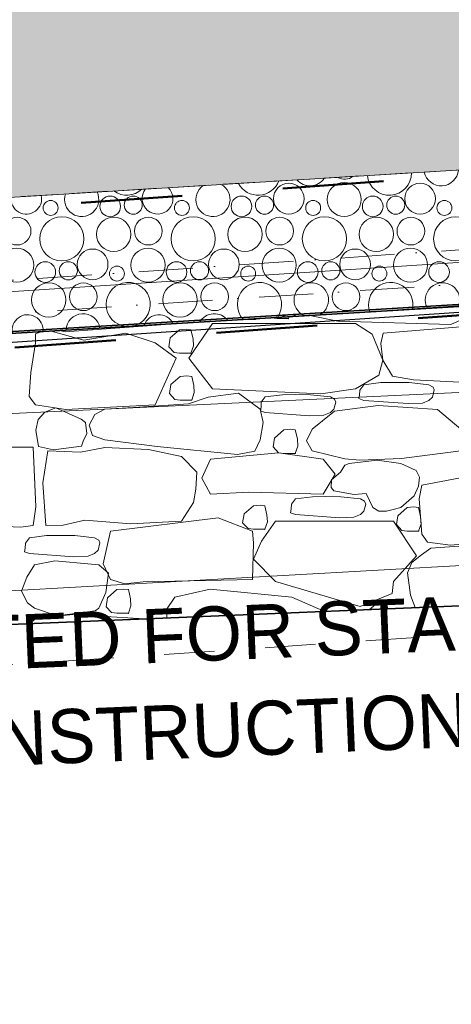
# Model space of a CAD drawing. Header units: millimetres. Extents: x -738537 to 1850049, y -250217 to 604013.
# Tile 25 of 204: x -622895 to -621699, y 79352 to 82080. Entities that reach past the tile are written whole.
import ezdxf

# ---------------------------------------------------------------- set-up
doc = ezdxf.new("R2010")
doc.units = ezdxf.units.MM
doc.header["$MEASUREMENT"] = 0
doc.set_wipeout_variables(frame=1)
for name, pattern in [('Dashed', [280, 140, -140]), ('Dot & Dashed', [280, 150, -60, 0, -70]), ('Hidden Line', [140, 100, -40]), ('Wipeout_Contour', [1000, 0, -1000])]:
    doc.linetypes.add(name, pattern=pattern)
for name, color, linetype, lineweight in [('0_Pen_No__161', 1, 'Continuous', 5), ('0_Pen_No__170', 9, 'Continuous', 0), ('A_BEAMS_Pen_No__69', 255, 'Continuous', 20), ('A_BEAMS_Pen_No__90', 255, 'Continuous', 20), ('A_SURVEY_Pen_No__6', 7, 'Continuous', 5), ('A_WALL LOAD_Pen_No__1', 214, 'Continuous', 35), ('A_WALL LOAD_Pen_No__3', 30, 'Continuous', 15), ('BUILDING_Pen_No__2', 1, 'Continuous', 25), ('C-GRID _Pen_No__5', 4, 'Continuous', 5), ('MARKETING_Pen_No__1', 214, 'Continuous', 35)]:
    doc.layers.add(name, color=color, linetype=linetype, lineweight=lineweight)
for name, color, linetype, lineweight, true_color in [('0_Pen_No__171', 7, 'Continuous', 0, 0xdadada), ('0_Pen_No__28', 7, 'Continuous', 50, 0xff9390), ('MARKETING_Pen_No__7', 7, 'Continuous', 5, 0x9f07ff), ('ROAD_Pen_No__7', 7, 'Continuous', 5, 0x9f07ff)]:
    doc.layers.add(name, color=color, linetype=linetype, lineweight=lineweight, true_color=true_color)
doc.layers.add('A_BEAMS', color=7, linetype='Continuous')
doc.layers.add('MARKETING', color=7, linetype='Continuous')
doc.styles.add('GENERATED_STYLE_1', font='GOTHIC.TTF')

# ---------------------------------------------------------------- blocks, each defined once
blk = doc.blocks.new('*X3')
at = {"layer": '0_Pen_No__170', "color": 9, "linetype": 'Continuous', "lineweight": 0}
for centre, radius in [((-622149.3, 81584.2), 42.6), ((-621995.8, 81582), 47.3), ((-621785.6, 81584.2), 42.6), ((-622644.2, 81562.9), 28.6), ((-622580.4, 81566.4), 25.1), ((-622280.5, 81562.9), 28.6), ((-622216.7, 81566.4), 25.1), ((-621916.8, 81562.9), 28.6), ((-621853, 81566.4), 25.1), ((-622809.3, 81558.7), 20.7), ((-622445.6, 81558.7), 20.7), ((-622081.9, 81558.7), 20.7), ((-621718.2, 81558.7), 20.7), ((-622902.2, 81494.4), 38.4), ((-622778.1, 81473.1), 61.2), ((-622634.5, 81485.5), 47.7), ((-622538.5, 81494.4), 38.4), ((-622414.4, 81473.1), 61.2), ((-622270.8, 81485.5), 47.7), ((-622174.8, 81494.4), 38.4), ((-622050.7, 81473.1), 61.2), ((-621907.1, 81485.5), 47.7), ((-621811.1, 81494.4), 38.4), ((-621687, 81473.1), 61.2), ((-622903.2, 81400), 47.3), ((-622693, 81402.2), 42.6), ((-622539.5, 81400), 47.3), ((-622329.3, 81402.2), 42.6), ((-622175.8, 81400), 47.3), ((-621965.6, 81402.2), 42.6), ((-621812.1, 81400), 47.3), ((-622824.2, 81380.9), 28.6), ((-622760.4, 81384.4), 25.1), ((-622625.6, 81376.7), 20.7), ((-622460.5, 81380.9), 28.6), ((-622396.7, 81384.4), 25.1), ((-622261.9, 81376.7), 20.7), ((-622096.8, 81380.9), 28.6), ((-622033, 81384.4), 25.1), ((-621898.2, 81376.7), 20.7), ((-621733.1, 81380.9), 28.6), ((-622814.5, 81303.6), 47.7), ((-622718.5, 81312.4), 38.4), ((-622450.8, 81303.6), 47.7), ((-622354.8, 81312.4), 38.4), ((-621991.1, 81312.4), 38.4)]:
    blk.add_circle(centre, radius, dxfattribs=at)
for centre, radius, start, end in [((-622090.8, 81667.5), 47.7, 220.503, 326.4678), ((-621994.8, 81676.4), 38.4, 239.1859, 307.7849), ((-621870.7, 81655.1), 61.2, 186.2046, 0.7661), ((-621727.1, 81667.5), 47.7, 191.4505, 355.5203), ((-622513, 81584.2), 42.6, 140.8248, 46.146), ((-622359.5, 81582), 47.3, 125.0044, 61.9664), ((-622234.4, 81655.1), 61.2, 207.6062, 339.3646), ((-622876.7, 81584.2), 42.6, 174.3935, 12.5773), ((-622723.2, 81582), 47.3, 160.8362, 26.1346), ((-622598.1, 81655.1), 61.2, 233.8286, 313.1421), ((-622594.4, 81291.1), 61.2, 281.501, 265.3802), ((-622230.7, 81291.1), 61.2, 324.129, 222.7522), ((-622087.1, 81303.6), 47.7, 300.1924, 246.6888), ((-621867, 81291.1), 61.2, 347.362, 199.5192), ((-621723.4, 81303.6), 47.7, 337.6282, 209.2529), ((-622873, 81220.2), 42.6, 354.6039, 192.2773), ((-622719.5, 81218), 47.3, 9.3099, 177.5713), ((-622509.3, 81220.2), 42.6, 24.5006, 162.3806), ((-622355.8, 81218), 47.3, 37.7484, 149.1328), ((-622145.6, 81220.2), 42.6, 64.1687, 122.7124)]:
    blk.add_arc(centre, radius, start, end, dxfattribs=at)
blk = doc.blocks.new('Fill_2', base_point=(0, 0))
at = {"color": 254, "linetype": 'Wipeout_Contour', "lineweight": 0, "ltscale": 14005644.7295551}
blk.add_wipeout([(-629509.8, 81186.9), (-636562.3, 79781.8), (-636489.6, 79417.3), (-629462, 80817.5), (-620502.8, 81356.1), (-620540.5, 82043.7), (-601136.6, 81925.1), (-601127.3, 81469.6), (-590151.9, 81021), (-590021.9, 81719.9), (-589769.8, 81683.3), (-588537.1, 88325.9), (-581323.3, 84127), (-581890.9, 80218.2), (-581481.7, 80187.1), (-580849.5, 84486.2), (-589699.4, 89557.9), (-590288.4, 81899.2), (-594388.9, 82642), (-600414.3, 82313.5), (-600427.4, 82955.9), (-621103.7, 82547.9), (-621076.1, 81700.6)], dxfattribs=at)
at = {"layer": '0_Pen_No__170', "color": 255, "linetype": 'Continuous', "lineweight": 0, "flags": 128}
blk.add_lwpolyline([(-629509.8, 81186.9), (-636562.3, 79781.8), (-636489.6, 79417.3), (-629462, 80817.5), (-620502.8, 81356.1), (-620540.5, 82043.7), (-601136.6, 81925.1), (-601127.3, 81469.6), (-590151.9, 81021), (-590021.9, 81719.9), (-589769.8, 81683.3), (-588537.1, 88325.9), (-581323.3, 84127), (-581890.9, 80218.2), (-581481.7, 80187.1), (-580849.5, 84486.2), (-589699.4, 89557.9), (-590288.4, 81899.2), (-594388.9, 82642), (-600414.3, 82313.5), (-600427.4, 82955.9), (-621103.7, 82547.9), (-621076.1, 81700.6)], close=True, dxfattribs=at)
at = {"layer": '0_Pen_No__170', "color": 9, "linetype": 'Continuous', "lineweight": 0}
blk.add_blockref('*X3', (0, 0), dxfattribs=at)
blk = doc.blocks.new('IPE Beam 20[2]', base_point=(-619855.8, 81466.6))
at = {"layer": 'A_BEAMS_Pen_No__69', "color": 255, "linetype": 'Dot & Dashed', "lineweight": 20}
blk.add_line((-619845.4, 81467.3), (-633052.7, 80602.7), dxfattribs=at)
at = {"layer": 'A_BEAMS_Pen_No__90', "color": 255, "linetype": 'Continuous', "lineweight": 20}
for p, q in [((-619859.9, 81526.5), (-633046.1, 80663.3)), ((-619852, 81406.7), (-633038.3, 80543.5))]:
    blk.add_line(p, q, dxfattribs=at)
blk = doc.blocks.new('*X280')
at = {"layer": 'MARKETING_Pen_No__7', "color": 190, "linetype": 'Continuous', "lineweight": 5, "true_color": 0x9f07ff}
for p, q in [((-622090.8, 81260.7), (-622013.7, 81245.2)), ((-621700.1, 81235.3), (-621627.8, 81268.9)), ((-622769.1, 81215.6), (-622453.1, 81238.6)), ((-622453.1, 81238.6), (-622452.9, 81238.9)), ((-622361.1, 81238.6), (-622426.5, 81142.6)), ((-621964.4, 81238.6), (-622361.1, 81238.6)), ((-622288.5, 81248.8), (-622281.8, 81248.3)), ((-622281.8, 81248.3), (-622242.4, 81249.8)), ((-622242.4, 81249.8), (-622237.6, 81251.8)), ((-622197.7, 81254.2), (-622197.2, 81253.7)), ((-622197.2, 81253.7), (-622182.2, 81251.8)), ((-622182.2, 81251.8), (-622150.6, 81251.8)), ((-622150.6, 81251.8), (-622148.7, 81257.2)), ((-622013.7, 81245.2), (-621700.1, 81235.3)), ((-621918.5, 81208.7), (-621964.4, 81238.6)), ((-622834.1, 81216), (-622851.2, 81209.3)), ((-622851.2, 81209.3), (-622851, 81185.1)), ((-622717.1, 81192.2), (-622807.9, 81217.5)), ((-622783.8, 81219), (-622769.1, 81215.6)), ((-622600.8, 81211.9), (-622717.1, 81192.2)), ((-622520.1, 81185.1), (-622600.8, 81211.9)), ((-622452.1, 81221.2), (-622478.2, 81198.6)), ((-622433.7, 81222.8), (-622452.1, 81221.2)), ((-622420.4, 81221.2), (-622433.7, 81222.8)), ((-622414.7, 81196.1), (-622420.4, 81221.2)), ((-621889.1, 81136.9), (-621918.5, 81208.7)), ((-621887.9, 81211.5), (-621894.8, 81183.1)), ((-621650.6, 81230.9), (-621887.9, 81211.5)), ((-622851, 81185.1), (-622864.4, 81103)), ((-622461.7, 81141.9), (-622520.1, 81185.1)), ((-622478.2, 81198.6), (-622481.8, 81174)), ((-622413.4, 81176.5), (-622414.7, 81196.1)), ((-621894.8, 81183.1), (-621889.1, 81136.9)), ((-622481.8, 81174), (-622467.1, 81157.8)), ((-622467.1, 81157.8), (-622452.1, 81155.9)), ((-622452.1, 81155.9), (-622420.4, 81155.9)), ((-622420.4, 81155.9), (-622413.4, 81176.5)), ((-622520.1, 81013.1), (-622461.7, 81141.9)), ((-622426.5, 81142.6), (-622361.1, 81057.7)), ((-621899.8, 81094.8), (-621889.1, 81136.9)), ((-621889.1, 81136.9), (-621862.4, 81092.1)), ((-622864.4, 81103), (-622868.8, 81036.1)), ((-622476.1, 81068.9), (-622479.7, 81044.4)), ((-622450, 81091.5), (-622476.1, 81068.9)), ((-622431.6, 81093.1), (-622450, 81091.5)), ((-622418.3, 81091.5), (-622431.6, 81093.1)), ((-622412.6, 81066.5), (-622418.3, 81091.5)), ((-621964.4, 81057.7), (-621899.8, 81094.8)), ((-621941.6, 81068.5), (-621952.7, 81053.9)), ((-621894.3, 81074.7), (-621941.6, 81068.5)), ((-621856.8, 81074.9), (-621894.3, 81074.7)), ((-621862.4, 81092.1), (-621803.5, 81082.1)), ((-621816, 81074.6), (-621856.8, 81074.9)), ((-621761.4, 81068.5), (-621816, 81074.6)), ((-621803.5, 81082.1), (-621609.4, 81072.3)), ((-621749.6, 81062), (-621761.4, 81068.5)), ((-622479.7, 81044.4), (-622465, 81028.1)), ((-622418.3, 81026.2), (-622411.3, 81046.8)), ((-622411.3, 81046.8), (-622412.6, 81066.5)), ((-622289, 81045), (-622373, 81034.5)), ((-622361.1, 81057.7), (-622060.7, 81043.6)), ((-622229, 81001.2), (-622289, 81045)), ((-622167.2, 81041.1), (-622214.5, 81034.8)), ((-622129.7, 81041.3), (-622167.2, 81041.1)), ((-622088.8, 81040.9), (-622129.7, 81041.3)), ((-622034.2, 81034.8), (-622088.8, 81040.9)), ((-622060.7, 81043.6), (-621964.4, 81057.7)), ((-621952.7, 81053.9), (-621953.1, 81040)), ((-621751.5, 81034.4), (-621746.2, 81054.3)), ((-621746.2, 81054.3), (-621749.6, 81062)), ((-622868.8, 81036.1), (-622851, 81013.1)), ((-622427.1, 81015.6), (-622579.6, 81005.6)), ((-622465, 81028.1), (-622450, 81026.2)), ((-622450, 81026.2), (-622418.3, 81026.2)), ((-622373, 81034.5), (-622427.1, 81015.6)), ((-622225.6, 81020.3), (-622226, 81006.4)), ((-622214.5, 81034.8), (-622225.6, 81020.3)), ((-622022.5, 81028.4), (-622034.2, 81034.8)), ((-622024.4, 81000.8), (-622019.1, 81020.7)), ((-622019.1, 81020.7), (-622022.5, 81028.4)), ((-621953.1, 81040), (-621954.9, 81030.1)), ((-621954.9, 81030.1), (-621941.6, 81025.2)), ((-621941.6, 81025.2), (-621818.7, 81016.2)), ((-621818.7, 81016.2), (-621779.3, 81017.8)), ((-621779.3, 81017.8), (-621761.4, 81025.2)), ((-621761.4, 81025.2), (-621751.5, 81034.4)), ((-622851, 81013.1), (-622767.5, 81000.4)), ((-622825.6, 80992.4), (-622843.7, 80972.5)), ((-622795, 81004.2), (-622825.6, 80992.4)), ((-622724.3, 80973.1), (-622795, 81004.2)), ((-622767.5, 81000.4), (-622520.1, 81013.1)), ((-622686.7, 80986.5), (-622702.4, 80956.8)), ((-622658.9, 81001.2), (-622686.7, 80986.5)), ((-622579.6, 81005.6), (-622658.9, 81001.2)), ((-622220.7, 80964.1), (-622229, 81001.2)), ((-622226, 81006.4), (-622227.8, 80996.5)), ((-622227.8, 80996.5), (-622214.5, 80991.6)), ((-622214.5, 80991.6), (-622091.6, 80982.6)), ((-622022.9, 80995.1), (-622084.8, 80945.6)), ((-622052.2, 80984.1), (-622034.2, 80991.6)), ((-622034.2, 80991.6), (-622024.4, 81000.8)), ((-621901.7, 81011.1), (-622022.9, 80995.1)), ((-621737.4, 80999.7), (-621901.7, 81011.1)), ((-621672.4, 80945.6), (-621737.4, 80999.7)), ((-622843.7, 80972.5), (-622850, 80943.2)), ((-622712.5, 80963.6), (-622724.3, 80973.1)), ((-622708.7, 80933.5), (-622712.5, 80963.6)), ((-622229, 80915.8), (-622220.7, 80964.1)), ((-622091.6, 80982.6), (-622052.2, 80984.1)), ((-622850, 80943.2), (-622843.3, 80897.9)), ((-622718.8, 80912.2), (-622708.7, 80933.5)), ((-622702.4, 80956.8), (-622693.5, 80928.4)), ((-622163.1, 80943.5), (-622189.2, 80920.9)), ((-622144.7, 80945.1), (-622163.1, 80943.5)), ((-622131.4, 80943.5), (-622144.7, 80945.1)), ((-622125.7, 80918.4), (-622131.4, 80943.5)), ((-622084.8, 80945.6), (-622100.1, 80912.9)), ((-622723.9, 80898.5), (-622718.8, 80912.2)), ((-622693.5, 80928.4), (-622658.9, 80915.8)), ((-622658.9, 80915.8), (-622513.9, 80897.7)), ((-622243.3, 80884.1), (-622229, 80915.8)), ((-622189.2, 80920.9), (-622192.8, 80896.3)), ((-622124.4, 80898.8), (-622125.7, 80918.4)), ((-622100.1, 80912.9), (-622084.8, 80885.7)), ((-622857.7, 80896), (-622989.5, 80896)), ((-622850.2, 80730.7), (-622857.7, 80896)), ((-622843.3, 80897.9), (-622801.7, 80887.9)), ((-622817.3, 80885.5), (-622831, 80797)), ((-622813.5, 80885.7), (-622817.3, 80884.7)), ((-622726.1, 80881.4), (-622817.3, 80885.5)), ((-622801.7, 80887.9), (-622723.9, 80898.5)), ((-622658.9, 80894.4), (-622726.1, 80881.4)), ((-622537.9, 80889.3), (-622658.9, 80894.4)), ((-622446.3, 80869.6), (-622537.9, 80889.3)), ((-622513.9, 80897.7), (-622291.9, 80875.2)), ((-622178.1, 80880.1), (-622366.3, 80862.4)), ((-622291.9, 80875.2), (-622243.3, 80884.1)), ((-622192.8, 80896.3), (-622178.1, 80880.1)), ((-622178.1, 80880.1), (-622163.1, 80878.1)), ((-622054.4, 80862.4), (-622178.1, 80880.1)), ((-622163.1, 80878.1), (-622131.4, 80878.1)), ((-622131.4, 80878.1), (-622124.4, 80898.8)), ((-622084.8, 80885.7), (-621993.8, 80863.6)), ((-621836.8, 80864.4), (-621672.4, 80885.7)), ((-622403.8, 80826.7), (-622446.3, 80869.6)), ((-622366.3, 80862.4), (-622389.9, 80809.5)), ((-622020.9, 80820.7), (-622054.4, 80862.4)), ((-621982.3, 80850.5), (-621994.3, 80846.2)), ((-621993.8, 80863.6), (-621952.6, 80859.3)), ((-621904.8, 80859.8), (-621982.3, 80850.5)), ((-621952.6, 80859.3), (-621836.8, 80864.4)), ((-621839.1, 80850.5), (-621904.8, 80859.8)), ((-621796.5, 80830.9), (-621839.1, 80850.5)), ((-622407.4, 80779.7), (-622403.8, 80826.7)), ((-622006.1, 80826.2), (-622031.5, 80804.9)), ((-621994.3, 80846.2), (-622006.1, 80826.2)), ((-621787.2, 80812.6), (-621796.5, 80830.9)), ((-622831, 80797), (-622822.4, 80678.8)), ((-622389.9, 80809.5), (-622366.3, 80765.5)), ((-622054.4, 80765.5), (-622020.9, 80820.7)), ((-622031.5, 80804.9), (-622031.6, 80784.2)), ((-621790.2, 80787.5), (-621787.2, 80812.6)), ((-621673.7, 80810.4), (-621781, 80790.4)), ((-622413, 80741.9), (-622407.4, 80779.7)), ((-622366.3, 80765.5), (-622260.5, 80771.2)), ((-622260.5, 80771.2), (-622054.4, 80765.5)), ((-622031.6, 80784.2), (-622024.4, 80774.3)), ((-622024.4, 80774.3), (-621968.1, 80764.8)), ((-621801.8, 80760.6), (-621790.2, 80787.5)), ((-621781, 80790.4), (-621787.9, 80752.8)), ((-622446.3, 80690.7), (-622413, 80741.9)), ((-622131.2, 80752.2), (-622142.3, 80737.6)), ((-622083.9, 80758.4), (-622131.2, 80752.2)), ((-622046.4, 80758.6), (-622083.9, 80758.4)), ((-622005.5, 80758.3), (-622046.4, 80758.6)), ((-621950.9, 80752.2), (-622005.5, 80758.3)), ((-621968.1, 80764.8), (-621934.9, 80766.8)), ((-621939.2, 80745.7), (-621950.9, 80752.2)), ((-621935.7, 80738), (-621939.2, 80745.7)), ((-621934.9, 80766.8), (-621916.4, 80728.3)), ((-621839.1, 80728.3), (-621801.8, 80760.6)), ((-621787.9, 80752.8), (-621781, 80654.4)), ((-622857.7, 80678.8), (-622850.2, 80730.7)), ((-622247.4, 80733.5), (-622273.5, 80710.9)), ((-622229, 80735.1), (-622247.4, 80733.5)), ((-622215.8, 80733.5), (-622229, 80735.1)), ((-622210, 80708.4), (-622215.8, 80733.5)), ((-622142.7, 80723.7), (-622144.5, 80713.9)), ((-622144.5, 80713.9), (-622131.2, 80708.9)), ((-622142.3, 80737.6), (-622142.7, 80723.7)), ((-621950.9, 80708.9), (-621941.1, 80718.2)), ((-621941.1, 80718.2), (-621935.7, 80738)), ((-621916.4, 80728.3), (-621900, 80718.6)), ((-621900, 80718.6), (-621879.1, 80718.6)), ((-621879.1, 80718.6), (-621859.8, 80723.3)), ((-621859.8, 80723.3), (-621839.1, 80728.3)), ((-621821.5, 80728.3), (-621847.5, 80705.6)), ((-621803.1, 80729.9), (-621821.5, 80728.3)), ((-621789.8, 80728.3), (-621803.1, 80729.9)), ((-621784.1, 80703.2), (-621789.8, 80728.3)), ((-622774.8, 80679.4), (-622714.8, 80693.1)), ((-622714.8, 80693.1), (-622587.5, 80683.2)), ((-622345.2, 80700), (-622643.7, 80663)), ((-622587.5, 80683.2), (-622446.3, 80690.7)), ((-622249.6, 80663), (-622345.2, 80700)), ((-622273.5, 80710.9), (-622277.2, 80686.4)), ((-622277.2, 80686.4), (-622262.4, 80670.1)), ((-622186.3, 80690.7), (-622225.4, 80635.5)), ((-622215.8, 80668.2), (-622208.8, 80688.8)), ((-622208.8, 80688.8), (-622210, 80708.4)), ((-621859.5, 80690.7), (-622186.3, 80690.7)), ((-622131.2, 80708.9), (-622008.2, 80699.9)), ((-622008.2, 80699.9), (-621968.8, 80701.5)), ((-621968.8, 80701.5), (-621950.9, 80708.9)), ((-621795.9, 80594.3), (-621859.5, 80690.7)), ((-621847.5, 80705.6), (-621851.2, 80681.1)), ((-621782.8, 80683.6), (-621784.1, 80703.2)), ((-622989.5, 80678.8), (-622893.2, 80674.1)), ((-622893.2, 80674.1), (-622857.7, 80678.8)), ((-622822.9, 80678.8), (-622774.8, 80679.4)), ((-622643.7, 80663), (-622663.5, 80572.4)), ((-622262.4, 80670.1), (-622247.4, 80668.2)), ((-622247.3, 80630.8), (-622249.6, 80663)), ((-622247.4, 80668.2), (-622215.8, 80668.2)), ((-621851.2, 80681.1), (-621836.5, 80664.9)), ((-621836.5, 80664.9), (-621821.5, 80662.9)), ((-621821.5, 80662.9), (-621789.8, 80662.9)), ((-621789.8, 80662.9), (-621782.8, 80683.6)), ((-622868, 80644.3), (-622879.1, 80629.8)), ((-622820.7, 80650.5), (-622868, 80644.3)), ((-622783.2, 80650.7), (-622820.7, 80650.5)), ((-622742.3, 80650.4), (-622783.2, 80650.7)), ((-622687.7, 80644.3), (-622742.3, 80650.4)), ((-622676, 80637.8), (-622687.7, 80644.3)), ((-622672.6, 80630.1), (-622676, 80637.8)), ((-622225.4, 80635.5), (-622247.3, 80585.7)), ((-621781, 80654.4), (-621764.8, 80632.3)), ((-621764.8, 80632.3), (-621701, 80623.7)), ((-621701, 80623.7), (-621377, 80654.4)), ((-622879.5, 80615.8), (-622881.3, 80606)), ((-622881.3, 80606), (-622868, 80601.1)), ((-622879.1, 80629.8), (-622879.5, 80615.8)), ((-622687.7, 80601.1), (-622677.9, 80610.3)), ((-622677.9, 80610.3), (-622672.6, 80630.1)), ((-622249.6, 80529), (-622247.3, 80630.8)), ((-621755.7, 80615.7), (-621781.6, 80597.6)), ((-621575.8, 80629.2), (-621755.7, 80615.7)), ((-622868, 80601.1), (-622745.1, 80592)), ((-622797.5, 80580.2), (-622854.3, 80569.9)), ((-622676, 80569.9), (-622797.5, 80580.2)), ((-622745.1, 80592), (-622705.7, 80593.6)), ((-622705.7, 80593.6), (-622687.7, 80601.1)), ((-622247.3, 80585.7), (-622186.3, 80523.7)), ((-621859.5, 80523.7), (-621795.9, 80594.3)), ((-621781.6, 80597.6), (-621808.3, 80576)), ((-622854.3, 80569.9), (-622875.2, 80535.4)), ((-622649.1, 80546.7), (-622676, 80569.9)), ((-622663.5, 80572.4), (-622643.7, 80529)), ((-621808.3, 80576), (-621820.8, 80547)), ((-622875.2, 80535.4), (-622890.2, 80496.9)), ((-622656.6, 80493), (-622649.1, 80546.7)), ((-622643.7, 80529), (-622603.5, 80516.5)), ((-622552.5, 80522.1), (-622249.6, 80529)), ((-622186.3, 80523.7), (-621951.6, 80453.7)), ((-621863.2, 80490), (-621859.5, 80523.7)), ((-621820.8, 80547), (-621811.9, 80485.5)), ((-622890.2, 80496.9), (-622873.8, 80464.2)), ((-622625.5, 80500.8), (-622651.5, 80478.1)), ((-622607.1, 80502.4), (-622625.5, 80500.8)), ((-622593.8, 80500.8), (-622607.1, 80502.4)), ((-622603.5, 80516.5), (-622552.5, 80522.1)), ((-622588.1, 80475.7), (-622593.8, 80500.8)), ((-622366.8, 80502.4), (-622464.8, 80480.1)), ((-622140.7, 80480.1), (-622366.8, 80502.4)), ((-622676, 80449.8), (-622656.6, 80493)), ((-622651.5, 80478.1), (-622655.2, 80453.6)), ((-622586.8, 80456.1), (-622588.1, 80475.7)), ((-622464.8, 80480.1), (-622488, 80445.4)), ((-622054.4, 80441.8), (-622140.7, 80480.1)), ((-621951.6, 80453.7), (-621863.2, 80490)), ((-621811.9, 80485.5), (-621799.2, 80451)), ((-622873.8, 80464.2), (-622854.3, 80449.8)), ((-622854.3, 80449.8), (-622791.1, 80428.3)), ((-622791.1, 80428.3), (-622686.2, 80441.8)), ((-622686.2, 80441.8), (-622676, 80449.8)), ((-622655.2, 80453.6), (-622640.5, 80437.4)), ((-622593.8, 80435.4), (-622586.8, 80456.1)), ((-622488, 80445.4), (-622487.7, 80422.4)), ((-622053.6, 80440.4), (-622054.4, 80441.8)), ((-621909.5, 80459.6), (-621925.4, 80445.8)), ((-621891, 80461.2), (-621909.5, 80459.6)), ((-621877.8, 80459.6), (-621891, 80461.2)), ((-621875.1, 80447.9), (-621877.8, 80459.6)), ((-622851, 80420.7), (-622866.3, 80406.6)), ((-622747.4, 80431.9), (-622851, 80420.7)), ((-622565.2, 80420.7), (-622747.4, 80431.9)), ((-622640.5, 80437.4), (-622625.5, 80435.4)), ((-622625.5, 80435.4), (-622593.8, 80435.4)), ((-622563.3, 80419.2), (-622565.2, 80420.7))]:
    blk.add_line(p, q, dxfattribs=at)
for p in [(-622150.6, 81251.8), (-622420.4, 81155.9), (-622418.3, 81026.2), (-622131.4, 80878.1), (-622215.8, 80668.2), (-621789.8, 80662.9), (-622593.8, 80435.4)]:
    blk.add_point(p, dxfattribs=at)
blk = doc.blocks.new('Fill_99', base_point=(0, 0))
at = {"color": 254, "linetype": 'Wipeout_Contour', "lineweight": 0, "ltscale": 3801491.66814994}
blk.add_wipeout([(-636355.7, 78745), (-629373.7, 80136.1), (-619584.7, 80543.1), (-619651.1, 81407.3), (-629462, 80817.5), (-636489.6, 79417.3)], dxfattribs=at).dxf.layer = 'MARKETING'
at = {"layer": 'MARKETING_Pen_No__1', "color": 214, "linetype": 'Continuous', "lineweight": 35, "flags": 128}
blk.add_lwpolyline([(-636355.7, 78745), (-636489.6, 79417.3), (-629462, 80817.5), (-619651.1, 81407.3), (-619584.7, 80543.1), (-629373.7, 80136.1)], close=True, dxfattribs=at)
at = {"layer": 'MARKETING_Pen_No__7', "color": 190, "linetype": 'Continuous', "lineweight": 5, "true_color": 0x9f07ff}
blk.add_blockref('*X280', (0, 0), dxfattribs=at)

msp = doc.modelspace()

# ---------------------------------------------------------------- block references
at = {"layer": '0_Pen_No__170', "color": 9, "linetype": 'Continuous', "lineweight": 0}
msp.add_blockref('Fill_2', (0, 0), dxfattribs=at)

# ---------------------------------------------------------------- next in the draw order: hatches: boundary and pattern name
at = {"layer": '0_Pen_No__171', "linetype": 'Continuous', "lineweight": 0, "true_color": 0xdadada}
h = msp.add_hatch(dxfattribs=at)
h.set_pattern_fill('EARTH', color=254, style=0, pattern_type=2)
h.set_pattern_definition([(45, (0, 0), (-275.77163, 275.77163), []), (45, (-91.9, 91.9), (-551.5433, 551.5433), []), (45, (-183.85, 183.85), (-551.5433, 551.5433), []), (135, (-275.77, 275.77), (91.923878, 91.923878), [389.99999, -389.99999])])
h.paths.add_polyline_path([(-631238.6, 89036.3), (-631416.2, 91643.8), (-617835.3, 92530.2), (-617753.3, 93259.2), (-588579.2, 89990.2), (-588759.4, 89019.1), (-590040.8, 82079.1), (-593210.4, 82111.5), (-600415.6, 82185.1), (-600427.4, 82955.9), (-621103.7, 82547.9), (-621076.1, 81700.6), (-629509.8, 81186.9), (-630697.2, 80950.3), (-631025.7, 85774.3), (-632625.9, 85665.4), (-632847.9, 88926.8)])

# ---------------------------------------------------------------- next in the draw order: linework, layer by layer
at = {"layer": 'A_WALL LOAD_Pen_No__1', "color": 214, "linetype": 'Continuous', "lineweight": 35}
for p, q in [((-619832.9, 81404), (-629462, 80817.5)), ((-629396.4, 80311.1), (-619801.9, 80895.4))]:
    msp.add_line(p, q, dxfattribs=at)
at = {"layer": 'A_WALL LOAD_Pen_No__3', "color": 30, "linetype": 'Hidden Line', "lineweight": 15}
msp.add_lwpolyline([(-619855.5, 81774.9), (-629509.8, 81186.9)], dxfattribs=at)
at = {"layer": 'A_WALL LOAD_Pen_No__3', "color": 30, "linetype": 'Continuous', "lineweight": 15}
msp.add_lwpolyline([(-629373.7, 80136.1), (-619791.2, 80719.7)], dxfattribs=at)

# ---------------------------------------------------------------- next in the draw order: block references
at = {"layer": 'A_BEAMS', "color": 5, "linetype": 'Continuous', "lineweight": 5}
msp.add_blockref('IPE Beam 20[2]', (-619855.8, 81466.6), dxfattribs=at)

# ---------------------------------------------------------------- next in the draw order: block references
at = {"layer": 'MARKETING_Pen_No__7', "color": 190, "linetype": 'Continuous', "lineweight": 5, "true_color": 0x9f07ff}
msp.add_blockref('Fill_99', (0, 0), dxfattribs=at)

# ---------------------------------------------------------------- next in the draw order: linework, layer by layer
at = {"layer": '0_Pen_No__161', "color": 1, "linetype": 'Dashed', "lineweight": 5}
msp.add_lwpolyline([(-632252.5, 79664.8), (-632416.1, 82097.3), (-620562.9, 82894.6), (-620399.3, 80462.1)], close=True, dxfattribs=at)
at = {"layer": '0_Pen_No__28', "color": 21, "linetype": 'Dashed', "lineweight": 50, "ltscale": 2, "true_color": 0xff9390}
for points in [[(-588172.2, 90291.8), (-588245.1, 89899.5), (-589695.7, 82082.6), (-589699.3, 81730.6), (-619887.8, 82039.1), (-619836.2, 81394.8), (-631020.6, 80584.2), (-631338.3, 85407.6), (-632947.2, 85301.4), (-633212.6, 89247.7), (-631607.2, 89357), (-631791.9, 91965.1), (-618146.2, 92850.5), (-618057.7, 93640.4)], [(-588579.2, 89990.2), (-588584.3, 89962.5), (-590040.4, 82116.1), (-590040.8, 82079.1), (-620261.9, 82387.9), (-620211, 81753.3), (-630700.5, 80998.2), (-631017.5, 85774.5), (-632626.1, 85668.4), (-632845.3, 88926.9), (-631238.6, 89036.3), (-631423.2, 91643.3), (-617835.5, 92525), (-617753.2, 93259.2)]]:
    msp.add_lwpolyline(points, close=True, dxfattribs=at)
at = {"layer": 'BUILDING_Pen_No__2', "color": 1, "linetype": 'Continuous', "lineweight": 25}
msp.add_line((-627782.4, 80858.1), (-619843, 81393.4), dxfattribs=at)
at = {"layer": 'C-GRID _Pen_No__5', "color": 4, "linetype": 'Dot & Dashed', "lineweight": 5}
msp.add_line((-634581.5, 80563.7), (-617688.9, 81713.8), dxfattribs=at)
at = {"layer": 'ROAD_Pen_No__7', "color": 18, "linetype": 'Continuous', "lineweight": 5, "true_color": 0x000000}
for p, q in [((-624739.9, 80902), (-619646.4, 81143.6)), ((-620231.8, 80648.2), (-629373.7, 80136.1))]:
    msp.add_line(p, q, dxfattribs=at)

# ---------------------------------------------------------------- next in the draw order: texts
at = {"layer": 'A_SURVEY_Pen_No__6', "color": 7, "linetype": 'Continuous', "lineweight": 5, "insert": (-624472.9, 80156.4), "char_height": 150, "attachment_point": 5, "rotation": 2.3808, "line_spacing_factor": 1.070163, "style": 'GENERATED_STYLE_1'}
msp.add_mtext('\\A1;{\\pqc;\\fCentury Gothic|b0|i0|c0|p34;EXISTING BAY RETAINING WALL TO BE INVESTIGATED FOR STABILITY, \\P\\pqc;\\fCentury Gothic|b0|i0|c0|p34; BY ENGINEERS BEFORE NEW BUILDING CONSTRUCTION}', dxfattribs=at)

doc.saveas('drawing.dxf')
